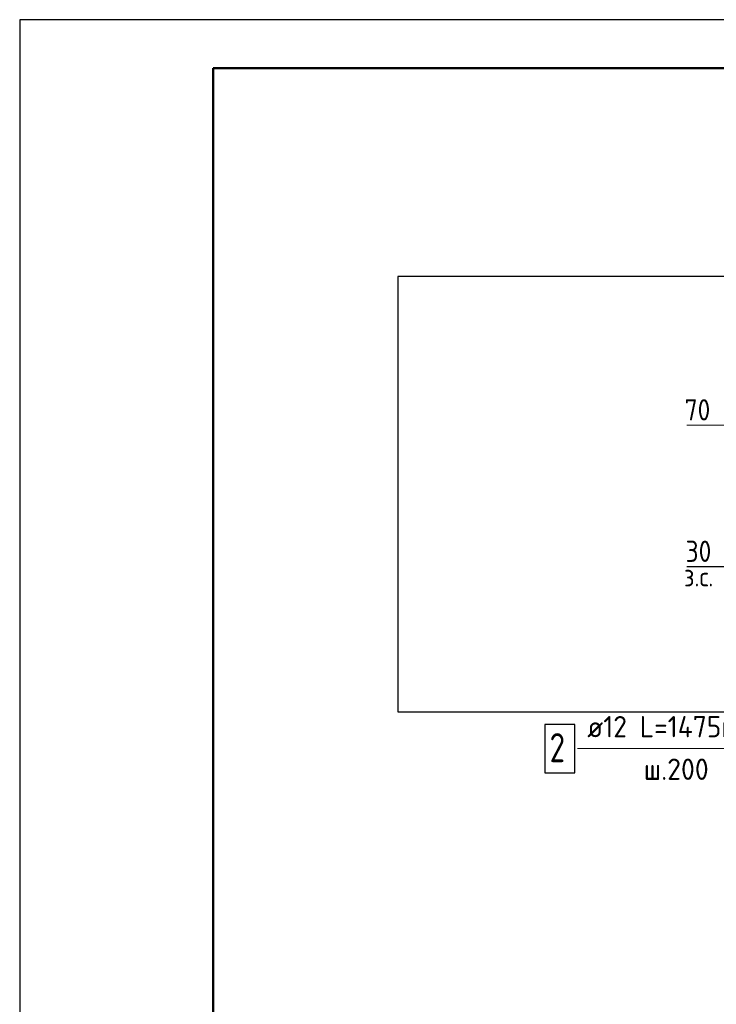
# Model space of a CAD drawing. Header units: millimetres. Extents: x 0 to 42000, y 0 to 29700.
# Tile 8 of 18: x 0 to 7200, y 19522 to 29700. Entities that reach past the tile are written whole.
import ezdxf

# ---------------------------------------------------------------- set-up
doc = ezdxf.new("R2010")
doc.units = ezdxf.units.MM
for name, color, linetype, lineweight in [('Standard', 7, 'Continuous', 25), ('Обрамление П-обр. равн.', 52, 'Continuous', 25), ('Позиционная метка номер позиции', 7, 'Continuous', 13), ('Примечания_1', 7, 'Continuous', 13)]:
    doc.layers.add(name, color=color, linetype=linetype, lineweight=lineweight)
doc.layers.add('Размерная выноска', color=7, linetype='Continuous')
doc.styles.add('ISOCPEUR', font='txt')

msp = doc.modelspace()

# ---------------------------------------------------------------- linework, layer by layer
at = {"layer": 'Standard', "color": 7, "linetype": 'Continuous', "lineweight": 25, "transparency": 33554687}
msp.add_line((2000, 29200), (2000, 1058), dxfattribs=at)
msp.add_lwpolyline([(0, 0), (42000, 0), (42000, 29700), (0, 29700), (0, 0)], close=True, dxfattribs=at)
at = {"layer": 'Standard', "color": 7, "linetype": 'Continuous', "lineweight": 50, "transparency": 33554687}
msp.add_lwpolyline([(2000, 29200), (41500, 29200), (41500, 500), (2000, 500), (2000, 29200)], close=True, dxfattribs=at)
at = {"layer": 'Standard', "color": 7, "linetype": 'Continuous', "lineweight": 13, "transparency": 33554687}
msp.add_lwpolyline([(41500, 29200), (2000, 29200), (2000, 500), (41500, 500), (41500, 29200)], dxfattribs=at)
at = {"layer": 'Standard', "color": 254, "linetype": 'Continuous', "lineweight": 25, "true_color": 0xc4c4ff, "transparency": 33554687}
msp.add_lwpolyline([(3907, 22545), (15594, 22545), (15594, 27045), (3907, 27045), (3907, 22545)], dxfattribs=at)
at = {"layer": 'Обрамление П-обр. равн.', "color": 7, "linetype": 'Continuous', "lineweight": 25, "transparency": 33554687}
msp.add_lwpolyline([(5427, 21915), (5737, 21915), (5737, 22415), (5427, 22415), (5427, 21915)], dxfattribs=at)
at = {"layer": 'Позиционная метка номер позиции', "color": 7, "linetype": 'Continuous', "lineweight": 13, "transparency": 33554687}
msp.add_lwpolyline([(7476, 24342), (8047, 24342), (8047, 22165), (5767, 22165)], dxfattribs=at)
at = {"layer": 'Примечания_1', "color": 251, "linetype": 'Continuous', "lineweight": 13, "true_color": 0x656565, "transparency": 33554687}
msp.add_line((7296, 25507), (6896, 25507), dxfattribs=at)
at = {"layer": 'Размерная выноска', "color": 7, "linetype": 'Continuous', "lineweight": -3, "transparency": 33554687}
msp.add_line((7296, 24045), (6896, 24045), dxfattribs=at)

# ---------------------------------------------------------------- texts
at = {"layer": 'Standard', "color": 251, "linetype": 'Continuous', "lineweight": 25, "true_color": 0x656565, "transparency": 33554687, "insert": (6873, 25557), "char_height": 220, "width": 403.93, "attachment_point": 7, "style": 'ISOCPEUR'}
msp.add_mtext('\\W0.87;70', dxfattribs=at)
at = {"layer": 'Standard', "color": 7, "linetype": 'Continuous', "lineweight": 25, "transparency": 33554687, "insert": (6883, 24095), "char_height": 220, "width": 403.92, "attachment_point": 7, "style": 'ISOCPEUR'}
msp.add_mtext('\\W0.87;30', dxfattribs=at)
at = {"layer": 'Standard', "color": 7, "linetype": 'Continuous', "lineweight": 18, "transparency": 33554687, "insert": (6867, 23842), "char_height": 200, "width": 459.94, "attachment_point": 7, "style": 'ISOCPEUR'}
msp.add_mtext('\\W0.90;з.с.', dxfattribs=at)
at = {"layer": 'Обрамление П-обр. равн.', "color": 7, "linetype": 'Continuous', "lineweight": 13, "transparency": 33554687, "attachment_point": 7, "style": 'ISOCPEUR'}
for s, insert, char_height, width in [('\\W0.94;ø12 L=1475mm ', (5867, 22282), 220, 2126.49), ('\\W0.78;2', (5477, 22025), 300, 326.41), ('\\W0.95;ш.200 ', (6450, 21842), 220, 962.14)]:
    msp.add_mtext(s, dxfattribs=dict(at, insert=insert, char_height=char_height, width=width))

doc.saveas('drawing.dxf')
